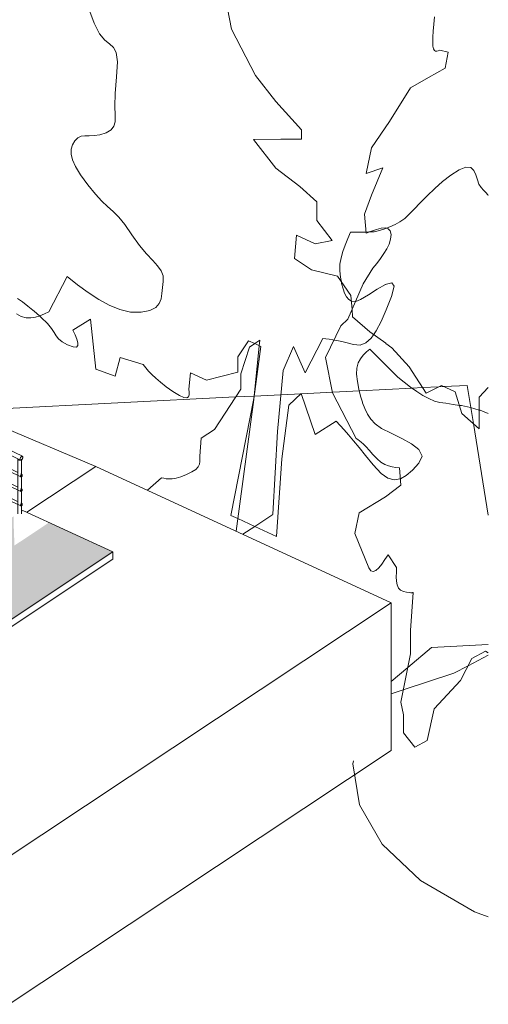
# Model space of a CAD drawing. Header units: millimetres. Extents: x -46876 to 9452, y -13755 to 24767.
# Tile 43 of 55: x 4090 to 9452, y -5065 to 6201. Entities that reach past the tile are written whole.
import ezdxf

# ---------------------------------------------------------------- set-up
doc = ezdxf.new("R2010")
doc.units = ezdxf.units.MM
for name, color, linetype, lineweight in [('A-FLOR', 192, 'Continuous', 9), ('A-FLOR-HRAL', 11, 'Continuous', 9), ('A-FLOR-PATT', 8, 'Continuous', 9), ('L-PLNT', 71, 'Continuous', 9)]:
    doc.layers.add(name, color=color, linetype=linetype, lineweight=lineweight)

# ---------------------------------------------------------------- blocks, each defined once
blk = doc.blocks.new('Railing - 4 cm-V6-3D - CAPA')
at = {"layer": 'A-FLOR-HRAL'}
for p, q in [((-5568, 5791), (-5568, 5536)), ((-5528, 5612), (-5528, 5775)), ((-5528, 5518), (-5528, 5586))]:
    blk.add_line(p, q, dxfattribs=at)
for points in [[(-5561, 5782, 0), (-5567, 5787, 0), (-5568, 5793, 0)], [(-5541, 5780, 0), (-5552, 5780, 0), (-5561, 5782, 0)]]:
    blk.add_polyline3d(points, dxfattribs=at)
blk = doc.blocks.new('Railing - 4 cm-V7-3D - CAPA')
at = {"layer": 'A-FLOR-HRAL'}
for p, q in [((-4416, 5259), (-4416, 5004)), ((-4376, 5080), (-4376, 5243)), ((-4376, 4986), (-4376, 5054))]:
    blk.add_line(p, q, dxfattribs=at)
for points in [[(-4409, 5250, 0), (-4415, 5255, 0), (-4416, 5261, 0)], [(-4389, 5248, 0), (-4400, 5248, 0), (-4409, 5250, 0)]]:
    blk.add_polyline3d(points, dxfattribs=at)
blk = doc.blocks.new('Railing - 4 cm-4350514-3D - CAPA')
at = {"layer": 'A-FLOR-HRAL'}
for p, q in [((-3264, 4717), (-3264, 4472)), ((-3224, 4536), (-3224, 4700)), ((-3224, 4454), (-3224, 4511))]:
    blk.add_line(p, q, dxfattribs=at)
for points in [[(-3257, 4708, 0), (-3263, 4712, 0), (-3264, 4717, 0), (-3264, 4719, 0)], [(-3237, 4706, 0), (-3240, 4706, 0), (-3249, 4706, 0), (-3257, 4708, 0)]]:
    blk.add_polyline3d(points, dxfattribs=at)
blk = doc.blocks.new('Railing - 4 cm-4350512-3D - CAPA')
at = {"layer": 'A-FLOR-HRAL'}
for p, q in [((-2112, 4160), (-2112, 3940)), ((-2072, 3980), (-2072, 4144)), ((-2072, 3922), (-2072, 3955))]:
    blk.add_line(p, q, dxfattribs=at)
for points in [[(-2105, 4152, 0), (-2111, 4156, 0), (-2112, 4161, 0), (-2112, 4163, 0)], [(-2085, 4149, 0), (-2088, 4149, 0), (-2097, 4149, 0), (-2105, 4152, 0)]]:
    blk.add_polyline3d(points, dxfattribs=at)
blk = doc.blocks.new('Railing - 4 cm-4350510-3D - CAPA')
at = {"layer": 'A-FLOR-HRAL'}
for p, q in [((-961, 3604), (-961, 3408)), ((-921, 3423), (-921, 3587)), ((-921, 3390), (-921, 3398))]:
    blk.add_line(p, q, dxfattribs=at)
for points in [[(-953, 3595, 0), (-959, 3599, 0), (-961, 3604, 0), (-960, 3606, 0)], [(-933, 3593, 0), (-937, 3592, 0), (-945, 3593, 0), (-953, 3595, 0)]]:
    blk.add_polyline3d(points, dxfattribs=at)
blk = doc.blocks.new('Railing - 4 cm-4350508-3D - CAPA')
at = {"layer": 'A-FLOR-HRAL'}
for p, q in [((191, 3047), (191, 2891)), ((231, 2873), (231, 3030))]:
    blk.add_line(p, q, dxfattribs=at)
for points in [[(199, 3038, 0), (193, 3042, 0), (191, 3047, 0), (192, 3049, 0)], [(219, 3036, 0), (215, 3036, 0), (207, 3036, 0), (199, 3038, 0)]]:
    blk.add_polyline3d(points, dxfattribs=at)
blk = doc.blocks.new('Railing - 4 cm-4350506-3D - CAPA')
at = {"layer": 'A-FLOR-HRAL'}
for p, q in [((1343, 2491), (1343, 1837)), ((1383, 2310), (1383, 2474)), ((1383, 2144), (1383, 2285)), ((1383, 1977), (1383, 2118)), ((1383, 1836), (1383, 1952))]:
    blk.add_line(p, q, dxfattribs=at)
for points in [[(1350, 2482, 0), (1345, 2486, 0), (1343, 2491, 0), (1344, 2493, 0)], [(1371, 2480, 0), (1367, 2479, 0), (1358, 2479, 0), (1350, 2482, 0)], [(1343, 1837, 0), (1345, 1832, 0), (1350, 1828, 0)], [(1350, 1828, 0), (1358, 1826, 0), (1367, 1826, 0), (1375, 1828, 0), (1381, 1831, 0), (1383, 1836, 0)]]:
    blk.add_polyline3d(points, dxfattribs=at)
blk = doc.blocks.new('Railing - 4 cm-4350504-3D - CAPA')
at = {"layer": 'A-FLOR-HRAL'}
for p, q in [((2495, 1934), (2495, 1292)), ((2535, 1754), (2535, 1917)), ((2535, 1587), (2535, 1728)), ((2535, 1421), (2535, 1562)), ((2535, 1292), (2535, 1395))]:
    blk.add_line(p, q, dxfattribs=at)
for points in [[(2502, 1925, 0), (2497, 1929, 0), (2495, 1934, 0), (2496, 1936, 0)], [(2523, 1923, 0), (2519, 1923, 0), (2510, 1923, 0), (2502, 1925, 0)], [(2495, 1293, 0), (2497, 1288, 0), (2502, 1284, 0)], [(2502, 1284, 0), (2510, 1281, 0), (2519, 1281, 0), (2527, 1283, 0), (2533, 1287, 0), (2535, 1292, 0)]]:
    blk.add_polyline3d(points, dxfattribs=at)
blk = doc.blocks.new('Railing - 4 cm-4350502-3D - CAPA')
at = {"layer": 'A-FLOR-HRAL'}
for p, q in [((3647, 1377), (3647, 1222)), ((3687, 1318), (3687, 1360)), ((3687, 1201), (3687, 1317)), ((3647, 1221), (3647, 748)), ((3687, 1197), (3687, 1201)), ((3687, 1103), (3687, 1172)), ((3687, 1031), (3687, 1103)), ((3687, 864), (3687, 1005)), ((3687, 748), (3687, 839))]:
    blk.add_line(p, q, dxfattribs=at)
for points in [[(3654, 1369, 0), (3649, 1373, 0), (3647, 1378, 0), (3648, 1380, 0)], [(3674, 1367, 0), (3671, 1366, 0), (3662, 1366, 0), (3654, 1369, 0)], [(3647, 748, 0), (3649, 743, 0), (3654, 739, 0)], [(3654, 739, 0), (3662, 737, 0), (3671, 737, 0), (3679, 739, 0), (3685, 743, 0), (3687, 748, 0)]]:
    blk.add_polyline3d(points, dxfattribs=at)
blk = doc.blocks.new('Railing - 4 cm-4350500-3D - CAPA')
at = {"layer": 'A-FLOR-HRAL'}
for p, q in [((4071, 1173), (4071, 548)), ((4111, 643), (4111, 1172)), ((4111, 547), (4111, 642))]:
    blk.add_line(p, q, dxfattribs=at)
for points in [[(4079, 1164, 0), (4073, 1168, 0), (4071, 1173, 0), (4072, 1175, 0)], [(4099, 1162, 0), (4095, 1161, 0), (4086, 1161, 0), (4079, 1164, 0)]]:
    blk.add_polyline3d(points, dxfattribs=at)
blk = doc.blocks.new('Railing - Railing-3945987-3D - CAPA')
at = {"layer": 'A-FLOR-HRAL'}
for p, q in [((-5756, 5935), (-6147, 6115)), ((-6352, 6032), (-6471, 5953)), ((-6417, 5929), (-6324, 5990)), ((-6147, 6060), (-5805, 5903)), ((-5882, 5782), (-6147, 5905)), ((-6147, 5872), (-5913, 5763)), ((-5593, 5805), (-4029, 5082)), ((-4029, 5137), (-5546, 5838)), ((-5567, 5637), (-5593, 5649)), ((-5593, 5616), (-4029, 4893)), ((-4415, 5105), (-5537, 5623)), ((-4029, 4927), (-4385, 5091)), ((-3712, 4991), (-3785, 5025)), ((-3785, 4970), (-3733, 4946)), ((-1907, 4119), (-3712, 4991)), ((-3734, 4946), (-1939, 4079)), ((-3716, 4782), (-3785, 4814)), ((-3785, 4781), (-3729, 4755)), ((-3729, 4755), (-2047, 3943)), ((-3264, 4564), (-3716, 4782)), ((-2112, 4007), (-3233, 4549)), ((-1939, 4079), (-1550, 3891)), ((-1371, 3860), (-1907, 4119)), ((-2028, 3967), (-2081, 3992)), ((-2016, 3961), (-2028, 3967)), ((-1990, 3948), (-2011, 3959)), ((-1518, 3720), (-1989, 3948)), ((-2047, 3943), (-1991, 3915)), ((-1989, 3915), (-1539, 3697)), ((-1549, 3891), (-1415, 3826)), ((-1284, 3818), (-1371, 3860)), ((-1158, 3546), (-1518, 3720)), ((-1415, 3826), (-1236, 3739)), ((-1137, 3747), (-1284, 3818)), ((-1236, 3739), (-1158, 3702)), ((3079, 1710), (-1137, 3747)), ((-1539, 3697), (-538, 3213)), ((-1158, 3702), (3090, 1649)), ((-1139, 3537), (-1158, 3546)), ((-961, 3451), (-1139, 3537)), ((191, 2894), (-929, 3435)), ((348, 2819), (223, 2879)), ((1343, 2338), (486, 2752)), ((581, 2673), (3110, 1450)), ((1343, 2171), (525, 2567)), ((525, 2533), (3130, 1275)), ((1344, 2004), (525, 2400)), ((525, 2367), (3949, 712)), ((2495, 1781), (1375, 2322)), ((2495, 1615), (1375, 2156)), ((2495, 1448), (1375, 1989)), ((3107, 1485), (2527, 1766)), ((3544, 1485), (3079, 1710)), ((3125, 1310), (2527, 1599)), ((3090, 1649), (4100, 1161)), ((3647, 1224), (3108, 1485)), ((4121, 1206), (3544, 1485)), ((3173, 1121), (2527, 1433)), ((3110, 1450), (3583, 1222)), ((3444, 1156), (3125, 1310)), ((3130, 1275), (3413, 1138)), ((3413, 1138), (3720, 989)), ((3647, 1058), (3444, 1156)), ((3583, 1222), (3667, 1181)), ((3667, 1181), (4104, 970)), ((4071, 1020), (3679, 1209)), ((3280, 1069), (3173, 1121)), ((3647, 891), (3280, 1069)), ((3708, 1029), (3679, 1043)), ((3731, 1017), (3708, 1029)), ((4071, 853), (3733, 1017)), ((3720, 989), (4104, 804)), ((4101, 981), (4101, 978)), ((4117, 998), (4103, 1004)), ((3798, 819), (3679, 876)), ((4072, 686), (3798, 819)), ((4117, 831), (4103, 838)), ((3949, 712), (4104, 637)), ((4101, 644), (4101, 641)), ((4117, 664), (4103, 671))]:
    blk.add_line(p, q, dxfattribs=at)
for points in [[(-3739, 4958, 0), (-3738, 4964, 0), (-3737, 4970, 0), (-3734, 4976, 0), (-3731, 4981, 0), (-3727, 4986, 0), (-3723, 4989, 0), (-3718, 4991, 0), (-3715, 4992, 0), (-3711, 4991, 0)], [(-3711, 4991, 0), (-3715, 4992, 0), (-3718, 4991, 0), (-3723, 4989, 0), (-3727, 4986, 0), (-3731, 4981, 0), (-3734, 4976, 0), (-3737, 4970, 0), (-3738, 4964, 0), (-3739, 4958, 0)], [(-3734, 4946, 0), (-3734, 4946, 0), (-3737, 4949, 0), (-3738, 4953, 0), (-3739, 4958, 0)], [(-3739, 4958, 0), (-3738, 4953, 0), (-3737, 4949, 0), (-3734, 4946, 0), (-3733, 4946, 0)], [(-3732, 4762, 0), (-3732, 4766, 0), (-3731, 4769, 0), (-3729, 4773, 0), (-3727, 4776, 0), (-3725, 4779, 0), (-3723, 4781, 0), (-3720, 4782, 0), (-3718, 4783, 0), (-3716, 4782, 0)], [(-3716, 4782, 0), (-3718, 4783, 0), (-3720, 4782, 0), (-3723, 4781, 0), (-3725, 4779, 0), (-3727, 4776, 0), (-3729, 4773, 0), (-3731, 4769, 0), (-3732, 4766, 0), (-3732, 4762, 0)], [(-3729, 4755, 0), (-3730, 4755, 0), (-3731, 4757, 0), (-3732, 4759, 0), (-3732, 4762, 0)], [(-3732, 4762, 0), (-3732, 4759, 0), (-3731, 4757, 0), (-3730, 4755, 0), (-3729, 4755, 0)], [(4122, 1206, 0), (4119, 1207, 0), (4115, 1207, 0), (4111, 1205, 0), (4106, 1201, 0), (4103, 1197, 0), (4099, 1191, 0), (4097, 1185, 0), (4095, 1179, 0), (4095, 1173, 0)], [(4095, 1173, 0), (4095, 1168, 0), (4097, 1164, 0), (4099, 1162, 0), (4103, 1160, 0), (4106, 1161, 0), (4111, 1163, 0), (4115, 1166, 0), (4119, 1171, 0), (4122, 1177, 0), (4124, 1183, 0), (4126, 1189, 0), (4127, 1194, 0)], [(4127, 1194, 0), (4126, 1199, 0), (4124, 1203, 0)], [(4120, 993, 0), (4119, 996, 0), (4117, 997, 0), (4115, 998, 0), (4113, 998, 0), (4111, 996, 0), (4108, 994, 0), (4106, 992, 0), (4104, 988, 0), (4102, 985, 0), (4101, 981, 0)], [(4101, 978, 0), (4101, 975, 0), (4102, 972, 0), (4104, 971, 0), (4106, 970, 0), (4108, 970, 0), (4111, 971, 0), (4113, 974, 0), (4115, 976, 0), (4117, 980, 0), (4119, 983, 0), (4120, 987, 0), (4120, 990, 0)], [(4120, 824, 0), (4120, 827, 0), (4119, 829, 0), (4117, 831, 0), (4115, 831, 0), (4113, 831, 0), (4111, 830, 0), (4108, 828, 0), (4106, 825, 0), (4104, 822, 0), (4102, 818, 0), (4101, 814, 0), (4101, 811, 0)], [(4101, 811, 0), (4101, 808, 0), (4102, 806, 0), (4104, 804, 0), (4106, 803, 0), (4108, 804, 0), (4111, 805, 0), (4113, 807, 0), (4115, 810, 0), (4117, 813, 0), (4119, 817, 0), (4120, 820, 0), (4120, 824, 0)], [(4120, 657, 0), (4120, 660, 0), (4119, 663, 0), (4117, 664, 0), (4115, 665, 0), (4113, 665, 0), (4111, 663, 0), (4108, 661, 0), (4106, 659, 0), (4104, 655, 0), (4102, 652, 0), (4101, 648, 0), (4101, 644, 0)], [(4101, 641, 0), (4102, 639, 0), (4104, 638, 0), (4106, 637, 0), (4108, 637, 0), (4111, 638, 0), (4113, 640, 0), (4115, 643, 0)], [(4116, 644, 0), (4117, 647, 0), (4119, 650, 0), (4120, 654, 0), (4120, 657, 0)]]:
    blk.add_polyline3d(points, dxfattribs=at)
for name in ['Railing - 4 cm-V6-3D - CAPA', 'Railing - 4 cm-V7-3D - CAPA', 'Railing - 4 cm-4350514-3D - CAPA', 'Railing - 4 cm-4350512-3D - CAPA', 'Railing - 4 cm-4350510-3D - CAPA', 'Railing - 4 cm-4350508-3D - CAPA', 'Railing - 4 cm-4350506-3D - CAPA', 'Railing - 4 cm-4350504-3D - CAPA', 'Railing - 4 cm-4350502-3D - CAPA', 'Railing - 4 cm-4350500-3D - CAPA']:
    blk.add_blockref(name, (0, 0))
blk = doc.blocks.new('M_RPC Tree - Deciduous - Red Maple - 9 Meters-V44-3D - CAPA')
at = {"layer": 'L-PLNT'}
for p, q in [((6513, 6093), (6435, 6511)), ((8828, 6149), (8836, 6234)), ((6787, 5564), (6513, 6093)), ((8822, 6071), (8828, 6149)), ((8817, 5943), (8818, 6002)), ((8818, 6002), (8822, 6071)), ((8819, 5898), (8817, 5943)), ((8826, 5868), (8819, 5898)), ((8836, 5849), (8826, 5868)), ((8848, 5841), (8836, 5849)), ((8863, 5840), (8848, 5841)), ((8880, 5844), (8863, 5840)), ((8896, 5851), (8880, 5844)), ((8992, 5831), (8896, 5851)), ((8960, 5645), (8992, 5831)), ((8769, 5539), (8960, 5645)), ((7021, 5265), (6787, 5564)), ((8562, 5422), (8769, 5539)), ((8323, 5036), (8562, 5422)), ((7314, 4939), (7021, 5265)), ((8116, 4733), (8323, 5036)), ((7314, 4833), (7314, 4939)), ((6767, 4831), (7080, 4835)), ((7021, 4502), (6767, 4831)), ((7080, 4835), (7314, 4833)), ((8053, 4442), (8116, 4733)), ((8244, 4507), (8053, 4442)), ((8116, 4195), (8244, 4507)), ((7295, 4291), (7021, 4502)), ((7490, 4116), (7295, 4291)), ((8037, 3976), (8116, 4195)), ((7490, 3904), (7490, 4116)), ((8053, 3759), (8037, 3976)), ((7666, 3674), (7490, 3904)), ((7236, 3470), (7256, 3737)), ((7256, 3737), (7471, 3638)), ((8114, 3782), (8053, 3759)), ((8172, 3801), (8114, 3782)), ((8226, 3814), (8172, 3801)), ((8272, 3818), (8226, 3814)), ((8308, 3809), (8272, 3818)), ((8331, 3785), (8308, 3809)), ((8339, 3742), (8331, 3785)), ((8333, 3689), (8339, 3742)), ((7471, 3638), (7666, 3674)), ((8290, 3580), (8316, 3634)), ((8316, 3634), (8333, 3689)), ((8219, 3469), (8257, 3524)), ((8257, 3524), (8290, 3580)), ((7431, 3338), (7236, 3470)), ((8132, 3357), (8176, 3413)), ((8176, 3413), (8219, 3469)), ((7725, 3266), (7431, 3338)), ((8021, 3179), (8132, 3357)), ((7881, 3045), (7725, 3266)), ((7846, 2773), (8021, 3179)), ((7894, 2885), (7881, 3045)), ((7900, 2803), (7894, 2885)), ((7766, 2700), (7846, 2773)), ((8096, 2628), (7900, 2803)), ((7591, 2335), (7766, 2700)), ((8279, 2498), (8096, 2628)), ((8350, 2447), (8281, 2497)), ((8545, 2230), (8350, 2447)), ((7671, 1933), (7591, 2335)), ((8741, 1928), (8545, 2230)), ((7941, 1408), (7671, 1933)), ((8917, 2016), (8741, 1928)), ((9073, 1944), (8917, 2016)), ((9151, 1696), (9073, 1944)), ((9452, 1994), (9347, 1881)), ((9347, 1881), (9347, 1733)), ((9347, 1521), (9151, 1696)), ((9347, 1733), (9347, 1521)), ((7959, 1397), (7941, 1408)), ((7977, 1384), (7959, 1397)), ((7998, 1367), (7977, 1384)), ((8023, 1345), (7998, 1367)), ((8053, 1315), (8023, 1345)), ((8089, 1276), (8053, 1315)), ((8132, 1225), (8089, 1276)), ((8179, 1175), (8132, 1225)), ((8224, 1138), (8179, 1175)), ((8268, 1112), (8224, 1138)), ((8311, 1095), (8268, 1112)), ((8353, 1084), (8311, 1095)), ((8394, 1078), (8353, 1084)), ((8435, 1074), (8394, 1078)), ((8451, 877), (8435, 1074)), ((8276, 740), (8451, 877)), ((7973, 560), (8276, 740)), ((7925, 322), (7973, 560)), ((8085, -69), (7925, 322)), ((8270, 23), (8233, -28)), ((8307, 79), (8270, 23)), ((8403, -65), (8307, 79)), ((8107, -104), (8085, -69)), ((8134, -112), (8107, -104)), ((8165, -100), (8134, -112)), ((8198, -70), (8165, -100)), ((8233, -28), (8198, -70)), ((8400, -120), (8403, -65)), ((8399, -173), (8400, -120)), ((8401, -223), (8399, -173)), ((8409, -266), (8401, -223)), ((8424, -302), (8409, -266)), ((8448, -328), (8424, -302)), ((8483, -343), (8448, -328)), ((8518, -350), (8483, -343)), ((8545, -354), (8518, -350)), ((8564, -356), (8545, -354)), ((8562, -787), (8594, -352)), ((8577, -357), (8564, -356)), ((8585, -356), (8577, -357)), ((8590, -354), (8585, -356)), ((8594, -352), (8590, -354)), ((8562, -1056), (8562, -787)), ((8801, -982), (8531, -1210)), ((8801, -982), (9452, -949)), ((8451, -1606), (8562, -1056)), ((9263, -1109), (9135, -1359)), ((9422, -1024), (9263, -1109)), ((9452, -1043), (9422, -1024)), ((8531, -1210), (8341, -1370)), ((9135, -1359), (8833, -1684)), ((8483, -1751), (8451, -1606)), ((8833, -1684), (8753, -2047)), ((8483, -1958), (8483, -1751)), ((8610, -2121), (8483, -1958)), ((8753, -2047), (8610, -2121)), ((7911, -2279), (7903, -2315)), ((7903, -2315), (7979, -2783)), ((7979, -2783), (8239, -3233)), ((8239, -3233), (8678, -3647)), ((8678, -3647), (9295, -4005)), ((9295, -4005), (9452, -4062))]:
    blk.add_line(p, q, dxfattribs=at)
blk = doc.blocks.new('M_RPC Tree - Deciduous - Scarlet Oak - 12_5 Meters-V45-3D - CAPA')
at = {"layer": 'L-PLNT'}
for p, q in [((4892, 6296), (4944, 6162)), ((4944, 6162), (5003, 6038)), ((5003, 6038), (5063, 5967)), ((5064, 5966), (5118, 5923)), ((5118, 5923), (5164, 5884)), ((5164, 5884), (5196, 5824)), ((5196, 5824), (5208, 5719)), ((5208, 5719), (5197, 5546)), ((5197, 5546), (5181, 5356)), ((5181, 5356), (5178, 5213)), ((5178, 5213), (5181, 5108)), ((5181, 5108), (5181, 5033)), ((5169, 4981), (5137, 4942)), ((5181, 5033), (5169, 4981)), ((4755, 4851), (4721, 4815)), ((4793, 4868), (4755, 4851)), ((4837, 4873), (4793, 4868)), ((4886, 4873), (4837, 4873)), ((4942, 4875), (4886, 4873)), ((5006, 4884), (4942, 4875)), ((5078, 4908), (5006, 4884)), ((5137, 4942), (5078, 4908)), ((4695, 4768), (4679, 4719)), ((4721, 4815), (4695, 4768)), ((4679, 4719), (4679, 4664)), ((4679, 4664), (4695, 4599)), ((4695, 4599), (4730, 4522)), ((4730, 4522), (4788, 4427)), ((4788, 4427), (4870, 4312)), ((4870, 4312), (4957, 4204)), ((4957, 4204), (5031, 4125)), ((5031, 4125), (5097, 4064)), ((5097, 4064), (5159, 4007)), ((5159, 4007), (5223, 3942)), ((5223, 3942), (5293, 3857)), ((5293, 3857), (5375, 3740)), ((5375, 3740), (5462, 3618)), ((5462, 3618), (5542, 3522)), ((5542, 3522), (5612, 3446)), ((5612, 3446), (5669, 3383)), ((5669, 3383), (5710, 3326)), ((5710, 3326), (5732, 3269)), ((5732, 3269), (5731, 3205)), ((4632, 3262), (4424, 2858)), ((4753, 3169), (4632, 3262)), ((4874, 3080), (4753, 3169)), ((5731, 3205), (5723, 3136)), ((4995, 3000), (4874, 3080)), ((5718, 3069), (5708, 3008)), ((5723, 3136), (5718, 3069)), ((5116, 2933), (4995, 3000)), ((5237, 2884), (5116, 2933)), ((5687, 2954), (5647, 2909)), ((5708, 3008), (5687, 2954)), ((4109, 2805), (4053, 2837)), ((4373, 2834), (4322, 2812)), ((4424, 2858), (4373, 2834)), ((5358, 2856), (5237, 2884)), ((5479, 2855), (5358, 2856)), ((5580, 2875), (5479, 2855)), ((5647, 2909), (5580, 2875)), ((4164, 2790), (4109, 2805)), ((4218, 2788), (4164, 2790)), ((4270, 2796), (4218, 2788)), ((4322, 2812), (4270, 2796))]:
    blk.add_line(p, q, dxfattribs=at)
blk = doc.blocks.new('M_RPC Tree - Deciduous - Siberian Crab Apple - 6_1 Meters-V48-3D - CAPA')
at = {"layer": 'L-PLNT'}
for p, q in [((9196, 4514), (9117, 4483)), ((9251, 4508), (9196, 4514)), ((9287, 4475), (9251, 4508)), ((9023, 4423), (8930, 4350)), ((9117, 4483), (9023, 4423)), ((9310, 4426), (9287, 4475)), ((9328, 4370), (9310, 4426)), ((8930, 4350), (8839, 4270)), ((9345, 4318), (9328, 4370)), ((9369, 4280), (9345, 4318)), ((8751, 4186), (8674, 4107)), ((8839, 4270), (8752, 4187)), ((9397, 4252), (9369, 4280)), ((9423, 4224), (9397, 4252)), ((9447, 4197), (9423, 4224)), ((9452, 4191), (9447, 4197)), ((8674, 4107), (8605, 4034)), ((8548, 3974), (8496, 3927)), ((8605, 4034), (8548, 3974)), ((8326, 3830), (8313, 3826)), ((8385, 3856), (8326, 3830)), ((8441, 3888), (8385, 3856)), ((8496, 3927), (8441, 3888)), ((7877, 3769), (7845, 3696)), ((8052, 3771), (7877, 3769)), ((8086, 3772), (8052, 3771)), ((8145, 3772), (8086, 3772)), ((8206, 3790), (8145, 3772)), ((8267, 3809), (8206, 3790)), ((8284, 3815), (8267, 3809)), ((8312, 3825), (8284, 3815)), ((7815, 3623), (7789, 3550)), ((7845, 3696), (7815, 3623)), ((7789, 3550), (7768, 3477)), ((7755, 3403), (7752, 3329)), ((7768, 3477), (7755, 3403)), ((7752, 3329), (7760, 3255)), ((7760, 3255), (7771, 3201)), ((7771, 3201), (7774, 3184)), ((7774, 3184), (7790, 3123)), ((8182, 3119), (8276, 3172)), ((8276, 3172), (8279, 3172)), ((8279, 3173), (8287, 3175)), ((8287, 3175), (8347, 3190)), ((8347, 3190), (8376, 3152)), ((7790, 3123), (7808, 3071)), ((7808, 3071), (7830, 3029)), ((7990, 2998), (8081, 3054)), ((8081, 3054), (8182, 3119)), ((8376, 3152), (8346, 3034)), ((4121, 2971), (4064, 3010)), ((4185, 2923), (4121, 2971)), ((7830, 3029), (7856, 2999)), ((7856, 2999), (7886, 2981)), ((7886, 2981), (7888, 2980)), ((7888, 2980), (7927, 2974)), ((7927, 2974), (7933, 2976)), ((7935, 2977), (7990, 2998)), ((8346, 3034), (8284, 2880)), ((4241, 2877), (4185, 2923)), ((4256, 2865), (4242, 2876)), ((4318, 2811), (4256, 2865)), ((8284, 2880), (8226, 2748)), ((4337, 2795), (4318, 2811)), ((4407, 2726), (4337, 2795)), ((4453, 2669), (4407, 2726)), ((4900, 2775), (4699, 2650)), ((4960, 2202), (4900, 2775)), ((8226, 2748), (8170, 2640)), ((4483, 2623), (4453, 2669)), ((4507, 2583), (4483, 2623)), ((4699, 2650), (4724, 2597)), ((4724, 2597), (4745, 2547)), ((8140, 2597), (8112, 2558)), ((8170, 2640), (8140, 2597)), ((4535, 2549), (4507, 2583)), ((4575, 2516), (4535, 2549)), ((4638, 2482), (4575, 2516)), ((4702, 2458), (4638, 2482)), ((4745, 2547), (4757, 2505)), ((4757, 2505), (4757, 2473)), ((6708, 2528), (6640, 2424)), ((6780, 2495), (6708, 2528)), ((6780, 2495), (6720, 2456)), ((6838, 2534), (6780, 2495)), ((6849, 2463), (6780, 2495)), ((6831, 2471), (6838, 2534)), ((7558, 2555), (7357, 2160)), ((7595, 2550), (7558, 2555)), ((7633, 2545), (7595, 2550)), ((7674, 2539), (7633, 2545)), ((7688, 2536), (7674, 2539)), ((7721, 2530), (7688, 2536)), ((7775, 2518), (7721, 2530)), ((7837, 2503), (7775, 2518)), ((7910, 2483), (7837, 2503)), ((7985, 2477), (7910, 2483)), ((8051, 2503), (7985, 2477)), ((8112, 2558), (8051, 2503)), ((4740, 2456), (4702, 2458)), ((4757, 2473), (4740, 2456)), ((6639, 2422), (6588, 2344)), ((6720, 2456), (6620, 2149)), ((6771, 1857), (6831, 2471)), ((6780, 1948), (6849, 2463)), ((7223, 2463), (7106, 2189)), ((7357, 2160), (7223, 2463)), ((8057, 2399), (8021, 2362)), ((8095, 2432), (8057, 2399)), ((8417, 2110), (8095, 2432)), ((5241, 2334), (5181, 2122)), ((5503, 2257), (5241, 2334)), ((5533, 2219), (5503, 2257)), ((6588, 2344), (6588, 2170)), ((7965, 2273), (7949, 2215)), ((7989, 2321), (7965, 2273)), ((8021, 2362), (7989, 2321)), ((5181, 2122), (4960, 2202)), ((5566, 2181), (5533, 2219)), ((5603, 2141), (5566, 2181)), ((5647, 2099), (5603, 2141)), ((6045, 2159), (6025, 1972)), ((6226, 2075), (6045, 2159)), ((6588, 2170), (6226, 2075)), ((6620, 2149), (6620, 1975)), ((7106, 2189), (7039, 1490)), ((7949, 2215), (7945, 2146)), ((7945, 2146), (7955, 2062)), ((5701, 2052), (5647, 2099)), ((5766, 2002), (5701, 2052)), ((7955, 2062), (7972, 1973)), ((8490, 2053), (8417, 2110)), ((8563, 1998), (8490, 2053)), ((5844, 1946), (5766, 2002)), ((5918, 1901), (5844, 1946)), ((6025, 1972), (6029, 1938)), ((6029, 1938), (6029, 1908)), ((6620, 1975), (6318, 1513)), ((6769, 1868), (6780, 1948)), ((7079, 1910), (7310, 1921)), ((7311, 1923), (7171, 1792)), ((7310, 1921), (7312, 1921)), ((7472, 1456), (7311, 1923)), ((7313, 1921), (7669, 1939)), ((7669, 1939), (7671, 1939)), ((7672, 1939), (7977, 1954)), ((7972, 1973), (7991, 1893)), ((7977, 1954), (8581, 1985)), ((8634, 1947), (8563, 1998)), ((8581, 1985), (8700, 1991)), ((8704, 1902), (8634, 1947)), ((8700, 1991), (8885, 2000)), ((8885, 2000), (8945, 2003)), ((8945, 2003), (9210, 2016)), ((9251, 1763), (9210, 2016)), ((3866, 1749), (6560, 1884)), ((5970, 1878), (5918, 1901)), ((6003, 1874), (5970, 1878)), ((6021, 1885), (6003, 1874)), ((6029, 1908), (6021, 1885)), ((6507, 529), (6769, 1868)), ((6560, 1884), (6772, 1894)), ((6566, 349), (6771, 1857)), ((6772, 1894), (6774, 1894)), ((6774, 1894), (7079, 1910)), ((7991, 1893), (8011, 1823)), ((8012, 1821), (8013, 1819)), ((8013, 1819), (8038, 1751)), ((8772, 1865), (8704, 1902)), ((8837, 1837), (8772, 1865)), ((8899, 1821), (8837, 1837)), ((8968, 1812), (8899, 1821)), ((9051, 1800), (8968, 1812)), ((7171, 1792), (7090, 1175)), ((8039, 1751), (8070, 1688)), ((9122, 1788), (9051, 1800)), ((9145, 1785), (9122, 1788)), ((9248, 1762), (9145, 1785)), ((9347, 1735), (9248, 1762)), ((9281, 1580), (9251, 1762)), ((9358, 1732), (9347, 1735)), ((9452, 1697), (9358, 1732)), ((7713, 1606), (7472, 1456)), ((7757, 1558), (7713, 1606)), ((8070, 1688), (8109, 1630)), ((8109, 1630), (8156, 1576)), ((9452, 531), (9281, 1580)), ((6318, 1513), (6167, 1413)), ((6988, 542), (7039, 1490)), ((7802, 1507), (7757, 1558)), ((7852, 1450), (7802, 1507)), ((8156, 1576), (8231, 1524)), ((8231, 1524), (8340, 1469)), ((8340, 1469), (8461, 1411)), ((6167, 1413), (6150, 1206)), ((7908, 1384), (7852, 1450)), ((7973, 1307), (7908, 1384)), ((8461, 1411), (8574, 1349)), ((8048, 1215), (7973, 1307)), ((8574, 1349), (8659, 1282)), ((8659, 1282), (8694, 1208)), ((6153, 1145), (6147, 1115)), ((6150, 1206), (6153, 1175)), ((6153, 1175), (6153, 1145)), ((7030, 287), (7090, 1175)), ((8136, 1106), (8048, 1215)), ((8694, 1208), (8658, 1126)), ((6061, 1026), (5999, 997)), ((6104, 1055), (6061, 1026)), ((6132, 1085), (6104, 1055)), ((6147, 1115), (6132, 1085)), ((8225, 1010), (8136, 1106)), ((8584, 1048), (8514, 987)), ((8658, 1126), (8584, 1048)), ((5714, 960), (5551, 818)), ((5740, 954), (5714, 960)), ((5767, 949), (5740, 954)), ((5798, 947), (5767, 949)), ((5835, 949), (5798, 947)), ((5880, 957), (5835, 949)), ((5934, 972), (5880, 957)), ((5999, 997), (5934, 972)), ((8304, 954), (8225, 1010)), ((8377, 935), (8304, 954)), ((8445, 947), (8377, 935)), ((8514, 987), (8446, 948)), ((6585, 493), (6507, 529)), ((6780, 403), (6585, 493)), ((6988, 541), (6780, 403)), ((6780, 403), (6644, 313)), ((7030, 287), (6780, 403)), ((9220, -1192), (9452, -1070)), ((9059, -1277), (9220, -1192)), ((8479, -1466), (9059, -1277)), ((8341, -1511), (8479, -1466))]:
    blk.add_line(p, q, dxfattribs=at)

msp = doc.modelspace()

# ---------------------------------------------------------------- hatches: boundary and pattern name
at = {"layer": 'A-FLOR-PATT'}
msp.add_hatch(color=256, dxfattribs=at).paths.add_polyline_path([(-9659, -9061), (-9497, -9059), (-9308, -9048), (-9154, -9031), (-9022, -9013), (-8869, -8984), (-8721, -8949), (-8578, -8907), (-8441, -8860), (-8312, -8807), (-8190, -8749), (5156, 111), (4427, 448), (4031, 185), (4024, 354), (4020, 518), (510, -1813), (510, -1849), (226, -2038), (194, -2022), (-8736, -7951), (-8736, -7987), (-9019, -8176), (-9052, -8161), (-9176, -8243), (-10337, -7707), (-10337, -7743), (-10402, -7785), (-10477, -7749), (-10476, -7695), (-10455, -7681), (-10455, -7652), (-10747, -7518), (-10747, -7492), (-11630, -7084), (-11653, -7099), (-13381, -6301), (-13382, -6275), (-14264, -5868), (-14319, -5904), (-14439, -5850), (-15496, -6551), (-10137, -9026), (-9979, -9045), (-9820, -9056)], flags=0)

# ---------------------------------------------------------------- linework, layer by layer
at = {"layer": 'A-FLOR'}
for p, q in [((4962, 1090), (3022, 1906)), ((4172, 566), (4962, 1090)), ((8341, -470), (4962, 1090)), ((4125, 587), (4111, 579)), ((5156, 111), (4125, 587)), ((-8190, -8749), (5156, 111)), ((-8190, -8832), (5156, 28)), ((5156, 111), (5156, 28)), ((-9123, -12064), (8341, -470)), ((8341, -470), (8341, -2161)), ((8341, -2161), (-9123, -13755))]:
    msp.add_line(p, q, dxfattribs=at)

# ---------------------------------------------------------------- block references
at = {"layer": 'A-FLOR-HRAL'}
msp.add_blockref('Railing - Railing-3945987-3D - CAPA', (0, 0), dxfattribs=at)
at = {"layer": 'L-PLNT'}
for name in ['M_RPC Tree - Deciduous - Siberian Crab Apple - 6_1 Meters-V48-3D - CAPA', 'M_RPC Tree - Deciduous - Scarlet Oak - 12_5 Meters-V45-3D - CAPA', 'M_RPC Tree - Deciduous - Red Maple - 9 Meters-V44-3D - CAPA']:
    msp.add_blockref(name, (0, 0), dxfattribs=at)

doc.saveas('drawing.dxf')
